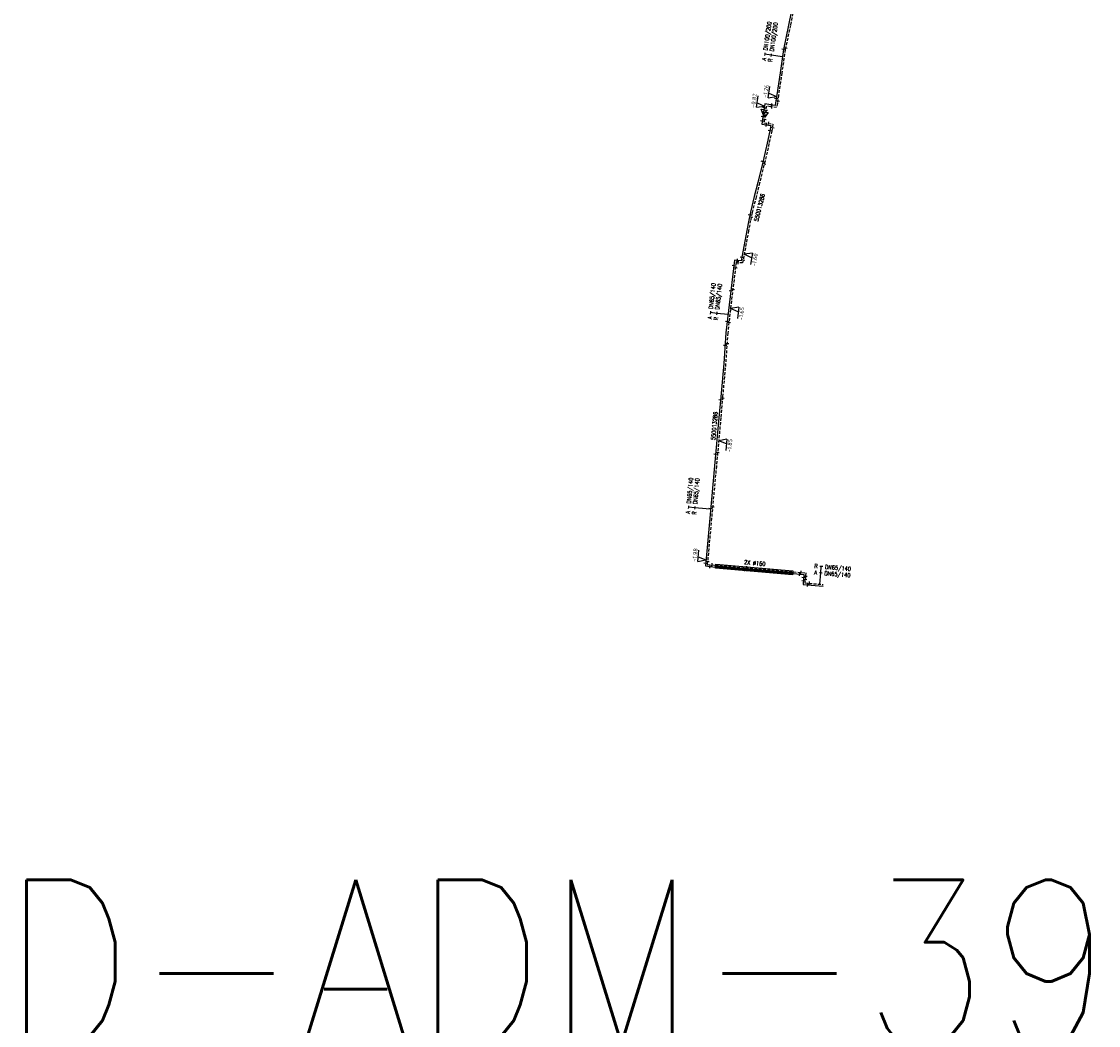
# Model space of a CAD drawing. Header units: millimetres. Extents: x 0 to 118318689, y 0 to 490460760.
# Tile 68 of 117: x 117329498 to 117565842, y 486610472 to 486830889. Entities that reach past the tile are written whole.
import ezdxf
from ezdxf.enums import TextEntityAlignment as Align

# ---------------------------------------------------------------- set-up
doc = ezdxf.new("R2010")
doc.units = ezdxf.units.MM
doc.header["$LTSCALE"] = 200
doc.linetypes.add('HIDDEN2', pattern=[4.7625, 3.175, -1.5875])
doc.layers.get('0').update_dxf_attribs({"color": 8})
for name, color, linetype in [('LD-I-lekdetectiecode', 7, 'Continuous'), ('WT-C-mof', 7, 'Continuous'), ('WT-C-VERLOOP', 7, 'Continuous'), ('WT-I-diam', 7, 'Continuous'), ('WT-I-info', 7, 'Continuous'), ('WT-I-NAP', 7, 'Continuous'), ('WT-L-aanvoer', 6, 'Continuous'), ('WT-L-MANTELBUIS', 6, 'Continuous'), ('WT-L-retour', 6, 'HIDDEN2')]:
    doc.layers.add(name, color=color, linetype=linetype)
doc.styles.add('DIN17', font='ROMANS.SHX', dxfattribs={"width": 0.9})
doc.styles.add('ISOCP', font='ISOCP.SHX')

# ---------------------------------------------------------------- blocks, each defined once
blk = doc.blocks.new('LR-mof')
at = {"color": 0, "linetype": 'ByBlock', "lineweight": -2}
blk.add_line((0, -0.75), (0, 0.75), dxfattribs=at)
blk = doc.blocks.new('LR-VERL')
at = {"color": 0, "linetype": 'ByBlock', "lineweight": -2}
blk.add_lwpolyline([(1.08, 0), (-1.08, -1.25), (-1.08, 1.25)], close=True, dxfattribs=at)
blk = doc.blocks.new('nap1')
at = {"color": 0, "linetype": 'Continuous'}
for p, q in [((-1, 3.5), (0, 0)), ((-1, 3.5), (4, 3.5)), ((1, 3.5), (0, 0))]:
    blk.add_line(p, q, dxfattribs=at)
at = {"color": 0, "linetype": 'Continuous', "style": 'ISOCP'}
for tag, p in [('*1', (1.7, 5)), ('*2', (4, 1.5))]:
    blk.add_attdef(tag, text='', height=1.8, dxfattribs=at).set_placement(p, align=Align.MIDDLE)
blk = doc.blocks.new('LR-hyp')
at = {"color": 7, "linetype": 'ByBlock', "lineweight": -3, "style": 'DIN17', "width": 0.9}
blk.add_attdef('*1', text='', height=1.8, dxfattribs=at).set_placement((0, 0), align=Align.MIDDLE)
at = {"color": 7, "linetype": 'ByBlock', "lineweight": -2, "style": 'DIN17', "width": 0.9, "flags": 1}
blk.add_attdef('*2', text='', height=1.8, dxfattribs=at).set_placement((0, -5), align=Align.MIDDLE)
blk = doc.blocks.new('LR-DIAB2')
at = {"color": 0, "linetype": 'Continuous', "lineweight": -3}
blk.add_line((0, 5), (0, 7.8), dxfattribs=at)
at = {"color": 0, "lineweight": -3}
blk.add_line((0, 0), (0, 5), dxfattribs=at)
for points in [[(0.61, 7.8), (0, 7.8), (-0.61, 7.8)], [(0.61, 5), (0, 5), (-0.61, 5)]]:
    blk.add_lwpolyline(points, dxfattribs=at)
at = {"color": 1, "lineweight": -3, "style": 'DIN17', "width": 0.9}
for tag, p in [('*1', (-1.61, 7.8)), ('*2', (-1.61, 5.02))]:
    blk.add_attdef(tag, text='', height=1.8, dxfattribs=at).set_placement(p, align=Align.MIDDLE_RIGHT)
for tag, p in [('*11', (1.61, 7.8)), ('*12', (1.61, 5))]:
    blk.add_attdef(tag, text='', height=1.8, dxfattribs=at).set_placement(p, align=Align.MIDDLE_LEFT)

msp = doc.modelspace()

# ---------------------------------------------------------------- linework, layer by layer
at = {"layer": 'WT-I-diam'}
msp.add_line((117480726, 486723804), (117479732, 486723895), dxfattribs=at)
at = {"layer": 'WT-L-aanvoer'}
for p, q in [((117501914, 486850495), (117497831, 486830112)), ((117497831, 486830112), (117496704, 486824781)), ((117496704, 486824781), (117495956, 486819658)), ((117495956, 486819658), (117495243, 486814767)), ((117492638, 486812808), (117492366, 486811012)), ((117493946, 486812574), (117492638, 486812808)), ((117494872, 486812436), (117493946, 486812574)), ((117494989, 486813029), (117494872, 486812436)), ((117495243, 486814767), (117494989, 486813029)), ((117492366, 486811012), (117491963, 486808348)), ((117491963, 486808348), (117493946, 486808028)), ((117493946, 486808028), (117493755, 486806901)), ((117493755, 486806901), (117493142, 486804166)), ((117493142, 486804166), (117492271, 486800340)), ((117492271, 486800340), (117491087, 486795529)), ((117491087, 486795529), (117490314, 486792450)), ((117490314, 486792450), (117489457, 486789016)), ((117489457, 486789016), (117489090, 486787301)), ((117489090, 486787301), (117488658, 486785022)), ((117488658, 486785022), (117487630, 486779512)), ((117487630, 486779512), (117487407, 486778314)), ((117486000, 486778471), (117484991, 486770549)), ((117487407, 486778314), (117486000, 486778471)), ((117484991, 486770549), (117484099, 486762530)), ((117484099, 486762530), (117483614, 486755843)), ((117483614, 486755843), (117482959, 486748520)), ((117482959, 486748520), (117482556, 486743894)), ((117482556, 486743894), (117481595, 486733311)), ((117481595, 486733311), (117480547, 486721839)), ((117480547, 486721839), (117479579, 486711351)), ((117479579, 486711351), (117481751, 486711128)), ((117481751, 486711128), (117498848, 486709683)), ((117498848, 486709683), (117501202, 486709484)), ((117501202, 486709484), (117501015, 486707274)), ((117501015, 486707274), (117505396, 486706905))]:
    msp.add_line(p, q, dxfattribs=at)
at = {"layer": 'WT-L-MANTELBUIS'}
for points in [[(117481838, 486711371), (117498747, 486709942), (117498704, 486709444), (117481796, 486710873)], [(117481869, 486711750), (117498802, 486710319), (117498760, 486709821), (117481826, 486711252)]]:
    msp.add_lwpolyline(points, close=True, dxfattribs=at)
at = {"layer": 'WT-L-retour', "lineweight": -3}
for p, q in [((117502309, 486850433), (117498226, 486830050)), ((117498226, 486830050), (117497100, 486824723)), ((117497100, 486824723), (117496352, 486819600)), ((117496352, 486819600), (117495638, 486814709)), ((117495383, 486812961), (117495191, 486811984)), ((117495638, 486814709), (117495383, 486812961)), ((117492687, 486810459), (117492418, 486808680)), ((117492972, 486812342), (117492687, 486810459)), ((117493881, 486812180), (117492972, 486812342)), ((117495191, 486811984), (117493881, 486812180)), ((117492418, 486808680), (117494408, 486808359)), ((117494408, 486808359), (117494148, 486806824)), ((117494148, 486806824), (117493533, 486804078)), ((117493533, 486804078), (117492660, 486800248)), ((117492660, 486800248), (117491476, 486795433)), ((117491476, 486795433), (117490702, 486792353)), ((117490702, 486792353), (117489847, 486788926)), ((117489847, 486788926), (117489482, 486787222)), ((117489482, 486787222), (117489051, 486784948)), ((117489051, 486784948), (117488024, 486779439)), ((117486347, 486778030), (117485388, 486770501)), ((117487732, 486777875), (117486347, 486778030)), ((117488024, 486779439), (117487732, 486777875)), ((117485388, 486770501), (117484497, 486762493)), ((117484497, 486762493), (117484013, 486755810)), ((117484013, 486755810), (117483357, 486748485)), ((117483357, 486748485), (117482954, 486743859)), ((117482954, 486743859), (117481994, 486733274)), ((117481994, 486733274), (117480925, 486721804)), ((117480925, 486721804), (117479992, 486711690)), ((117479992, 486711690), (117481786, 486711506)), ((117481786, 486711506), (117498880, 486710061)), ((117498880, 486710061), (117501613, 486709830)), ((117501613, 486709830), (117501426, 486707621)), ((117501426, 486707621), (117505428, 486707284))]:
    msp.add_line(p, q, dxfattribs=at)

# ---------------------------------------------------------------- block references
at = {"layer": 'LD-I-lekdetectiecode', "linetype": 'Continuous'}
ref = msp.add_blockref('LR-hyp', (117463231, 486624445), dxfattribs=dict(at, xscale=20000, yscale=20000, zscale=20000))
ref.add_attrib('*1', 'LD-ADM-3915', dxfattribs={"layer": '0', "color": 0, "linetype": 'ByBlock', "lineweight": -3, "height": 36000, "style": 'DIN17', "width": 0.9}).set_placement((117463231, 486624445), align=Align.MIDDLE)
at = {"layer": 'WT-C-mof', "linetype": 'Continuous'}
for p, xscale, yscale, zscale, rotation in [((117496704, 486824784), 500.0000000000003, 500.0000000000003, 500.0000000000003, 81.0631), ((117497168, 486825045), 500.0000000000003, 500.0000000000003, 500.0000000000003, 81.0631), ((117494138, 486812546), 500, 500, 500, 351.4968), ((117495124, 486813958), 500.0000000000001, 500.0000000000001, 500.0000000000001, 81.6977), ((117495449, 486813414), 500.0000000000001, 500.0000000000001, 500.0000000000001, 81.6977), ((117494206, 486812131), 500, 500, 500, 351.4968), ((117492066, 486809030), 500, 500, 500, 81.394), ((117492963, 486808187), 500, 500, 500, 350.8495), ((117493413, 486808519), 500, 500, 500, 350.8495), ((117493752, 486806884), 500, 500, 500, 77.3662), ((117494268, 486807532), 500, 500, 500, 80.3856), ((117492214, 486800107), 500.0000000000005, 500.0000000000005, 500.0000000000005, 76.17580000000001), ((117492498, 486799588), 500.0000000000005, 500.0000000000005, 500.0000000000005, 76.17580000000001), ((117489325, 486788397), 499.9999999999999, 499.9999999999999, 499.9999999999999, 77.904), ((117489632, 486787923), 499.9999999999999, 499.9999999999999, 499.9999999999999, 77.904), ((117485845, 486777256), 499.9999999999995, 499.9999999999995, 499.9999999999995, 82.74229999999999), ((117486565, 486778408), 500, 500, 500, 353.6147), ((117486809, 486777978), 500, 500, 500, 353.6147), ((117487554, 486779100), 500, 500, 500, 79.4478), ((117487853, 486778523), 500, 500, 500, 79.4478), ((117486189, 486776794), 499.9999999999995, 499.9999999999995, 499.9999999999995, 82.74229999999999), ((117485138, 486771706), 499.9999999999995, 499.9999999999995, 499.9999999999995, 82.74229999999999), ((117485587, 486772063), 499.9999999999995, 499.9999999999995, 499.9999999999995, 82.74229999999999), ((117484372, 486764982), 499.9999999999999, 499.9999999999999, 499.9999999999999, 83.65379999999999), ((117484747, 486764743), 499.9999999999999, 499.9999999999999, 499.9999999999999, 83.65379999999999), ((117483899, 486759765), 499.9999999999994, 499.9999999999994, 499.9999999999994, 85.8553), ((117484326, 486760127), 499.9999999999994, 499.9999999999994, 499.9999999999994, 85.8553), ((117482897, 486747809), 499.9999999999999, 499.9999999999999, 499.9999999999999, 85.0172), ((117483330, 486748174), 499.9999999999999, 499.9999999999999, 499.9999999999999, 85.0172), ((117481826, 486735857), 500.0000000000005, 500.0000000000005, 500.0000000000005, 84.8164), ((117482261, 486736222), 500.0000000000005, 500.0000000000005, 500.0000000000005, 84.8164), ((117480736, 486723907), 499.9999999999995, 499.9999999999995, 499.9999999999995, 84.7774), ((117481155, 486724273), 499.9999999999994, 499.9999999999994, 499.9999999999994, 84.67800000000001), ((117479634, 486711951), 499.9999999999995, 499.9999999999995, 499.9999999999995, 84.7277), ((117480050, 486712319), 499.9999999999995, 499.9999999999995, 499.9999999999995, 84.7277), ((117480586, 486711247), 500, 500, 500, 354.1442), ((117481016, 486711585), 500, 500, 500, 354.1442), ((117488285, 486710576), 500, 500, 500, 355.1689), ((117488631, 486710928), 500, 500, 500, 355.1689), ((117500243, 486709565), 500, 500, 500, 355.1689), ((117500589, 486709917), 500, 500, 500, 355.1689), ((117501143, 486708783), 500, 500, 500, 85.14420000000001), ((117501547, 486709047), 500, 500, 500, 85.14420000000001), ((117501083, 486708081), 500, 500, 500, 85.14420000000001), ((117501487, 486708350), 500, 500, 500, 85.14420000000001), ((117502045, 486707187), 500, 500, 500, 355.1834), ((117502387, 486707540), 500, 500, 500, 355.1834)]:
    msp.add_blockref('LR-mof', p, dxfattribs=dict(at, xscale=xscale, yscale=yscale, zscale=zscale, rotation=rotation))
at = {"layer": 'WT-C-mof', "xscale": 499.9999999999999, "yscale": 499.9999999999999, "zscale": 499.9999999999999, "rotation": 261.394}
for p in [(117492516, 486812001), (117492837, 486811448), (117492217, 486810023), (117492538, 486809470)]:
    msp.add_blockref('LR-mof', p, dxfattribs=at)
at = {"layer": 'WT-C-VERLOOP', "linetype": 'Continuous', "xscale": 499.9999999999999, "yscale": 499.9999999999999, "zscale": 499.9999999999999, "rotation": 261.394}
for p in [(117492366, 486811012), (117492687, 486810459)]:
    msp.add_blockref('LR-VERL', p, dxfattribs=at)
at = {"layer": 'WT-I-diam', "linetype": 'Continuous'}
for p, xscale, yscale, zscale, rotation, values in [((117496468, 486823166), 499.9999999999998, 499.9999999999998, 499.9999999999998, 81.69772062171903, {'*1': 'A', '*11': 'DN100/200', '*2': 'R', '*12': 'DN100/200'}), ((117484545, 486766539), 499.9999999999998, 499.9999999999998, 499.9999999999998, 83.65379091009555, {'*1': 'A', '*11': 'DN65/140', '*2': 'R', '*12': 'DN65/140'}), ((117479732, 486723895), 499.9999999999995, 499.9999999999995, 499.9999999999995, 84.77743103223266, {'*1': 'A', '*11': 'DN65/140', '*2': 'R', '*12': 'DN65/140'}), ((117504695, 486707345), 500, 500, 500, 355.1834262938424, {'*1': 'R', '*11': 'DN65/140', '*2': 'A', '*12': 'DN65/140'})]:
    msp.add_blockref('LR-DIAB2', p, dxfattribs=dict(at, xscale=xscale, yscale=yscale, zscale=zscale, rotation=rotation)).add_auto_attribs(values)
at = {"layer": 'WT-I-info', "linetype": 'Continuous'}
for p, xscale, yscale, zscale, rotation in [((117491448, 486790047), 500.0000000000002, 500.0000000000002, 500.0000000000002, 75.9944767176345), ((117481545, 486742093), 500.0000000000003, 500.0000000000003, 500.0000000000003, 85.12176214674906)]:
    msp.add_blockref('LR-hyp', p, dxfattribs=dict(at, xscale=xscale, yscale=yscale, zscale=zscale, rotation=rotation)).add_auto_attribs({'*1': '550013286'})
at = {"layer": 'WT-I-NAP', "linetype": 'Continuous'}
ref = msp.add_blockref('nap1', (117495188, 486814394), dxfattribs=dict(at, xscale=500.0000000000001, yscale=500.0000000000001, zscale=500.0000000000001, rotation=81.69772061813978))
ref.add_attrib('*1', '-1.26', dxfattribs={"layer": '0', "color": 1, "linetype": 'Continuous', "height": 900, "rotation": 81.69772, "style": 'ISOCP'}).set_placement((117492837, 486815596), align=Align.MIDDLE)
ref = msp.add_blockref('nap1', (117492563, 486812314), dxfattribs=dict(at, xscale=500.0000000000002, yscale=500.0000000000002, zscale=500.0000000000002, rotation=81.3939806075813))
ref.add_attrib('*1', '-0.82', dxfattribs={"layer": '0', "color": 1, "linetype": 'Continuous', "height": 900, "rotation": 81.39398, "style": 'ISOCP'}).set_placement((117490219, 486813529), align=Align.MIDDLE)
ref = msp.add_blockref('nap1', (117488098, 486779836), dxfattribs=dict(at, xscale=500.0000000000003, yscale=500.0000000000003, zscale=500.0000000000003, rotation=259.4373948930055))
ref.add_attrib('*1', '-1.60', dxfattribs={"layer": '0', "color": 1, "linetype": 'Continuous', "height": 900, "rotation": 79.4478, "style": 'ISOCP'}).set_placement((117490399, 486778541), align=Align.MIDDLE)
ref = msp.add_blockref('nap1', (117485096, 486767873), dxfattribs=dict(at, xscale=499.9999999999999, yscale=499.9999999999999, zscale=499.9999999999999, rotation=263.6537909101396))
ref.add_attrib('*1', '-1.65', dxfattribs={"layer": '0', "color": 1, "linetype": 'Continuous', "height": 900, "rotation": 83.65379, "style": 'ISOCP'}).set_placement((117487486, 486766751), align=Align.MIDDLE)
ref = msp.add_blockref('nap1', (117482499, 486738839), dxfattribs=dict(at, xscale=499.9999999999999, yscale=499.9999999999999, zscale=499.9999999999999, rotation=264.8163594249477))
ref.add_attrib('*1', '-1.85', dxfattribs={"layer": '0', "color": 1, "linetype": 'Continuous', "height": 900, "rotation": 84.81636, "style": 'ISOCP'}).set_placement((117484912, 486737766), align=Align.MIDDLE)
ref = msp.add_blockref('nap1', (117479704, 486712707), dxfattribs=dict(at, xscale=500.0000000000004, yscale=500.0000000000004, zscale=500.0000000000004, rotation=84.72769201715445))
ref.add_attrib('*1', '-1.98', dxfattribs={"layer": '0', "color": 1, "linetype": 'Continuous', "height": 900, "rotation": 84.72769, "style": 'ISOCP'}).set_placement((117477293, 486713783), align=Align.MIDDLE)

# ---------------------------------------------------------------- texts
at = {"layer": 'WT-L-MANTELBUIS', "style": 'DIN17', "width": 0.9}
msp.add_text('2X %%C160', height=900, rotation=355.16893, dxfattribs=at).set_placement((117490377, 486711533), align=Align.CENTER)

doc.saveas('drawing.dxf')
